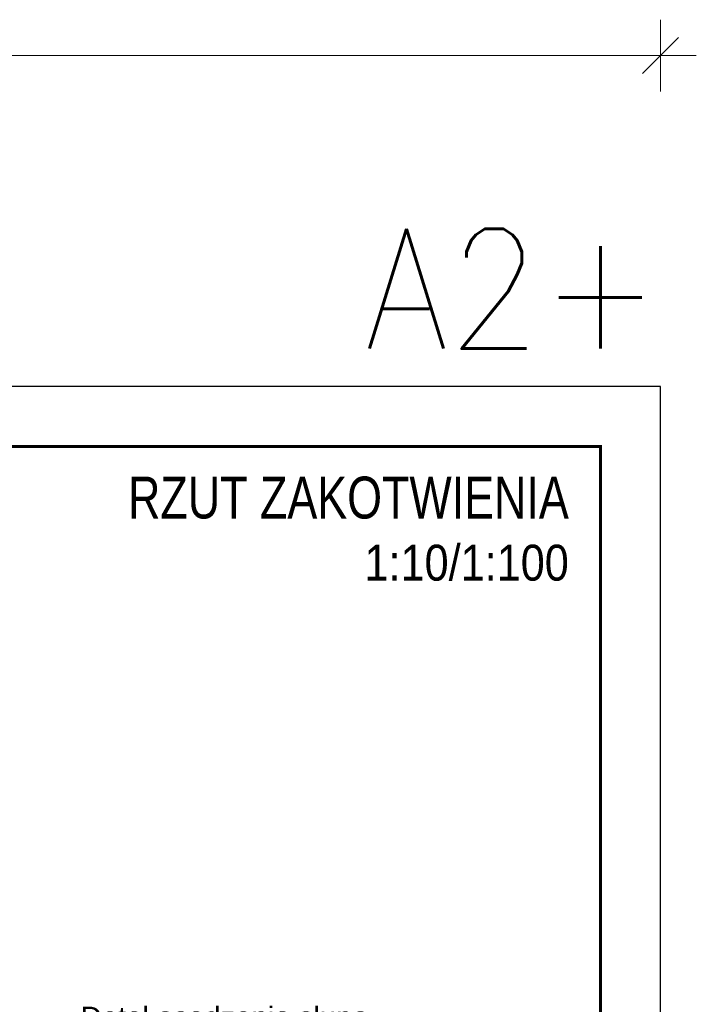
# Model space of a CAD drawing. Header units: millimetres. Extents: x 6807 to 7919, y 15387 to 15883.
# Tile 120 of 120: x 7806 to 7919, y 15704 to 15869. Entities that reach past the tile are written whole.
import ezdxf
from ezdxf.enums import TextEntityAlignment as Align

# ---------------------------------------------------------------- set-up
doc = ezdxf.new("R2010")
doc.units = ezdxf.units.MM
doc.header["$LTSCALE"] = 10
doc.layers.get('Defpoints').update_dxf_attribs({"color": 1})
doc.layers.add('_FORMATKA', color=8, linetype='Continuous', plot=False)
for name, color, linetype, lineweight in [('_RAMKA', 7, 'Continuous', 35), ('PS_DIM', 4, 'Continuous', 13), ('PS_TEXT', 3, 'Continuous', 18)]:
    doc.layers.add(name, color=color, linetype=linetype, lineweight=lineweight)
doc.styles.add('ARIAL', font='arial.ttf')
doc.styles.add('gil', font='GIL_____.TTF', dxfattribs={"width": 0.9})
doc.styles.add('simplex', font='simplex.shx', dxfattribs={"width": 0.75})
doc.dimstyles.new('1_10_PRZ', dxfattribs={"dimtxt": 2, "dimasz": 1, "dimexe": 2, "dimexo": 5, "dimgap": 1, "dimtad": 1, "dimdec": 0, "dimlfac": 10, "dimtxsty": 'simplex', "dimblk": 'dimznak', "dimcen": 2, "dimse1": 1, "dimse2": 1, "dimclrt": 3, "dimadec": 1, "dimazin": 0, "dimtfac": 1, "dimtdec": 0, "dimtix": 1, "dimtmove": 2, "dimatfit": 3, "dimldrblk": 'dim-grot', "dimfxl": 1, "dimarcsym": 0})

# ---------------------------------------------------------------- blocks, each defined once
blk = doc.blocks.new('dimznak')
at = {"color": 0}
for points in [[(0, 2), (0, -2)], [(-2, 0), (2, 0)]]:
    blk.add_lwpolyline(points, dxfattribs=at)
at = {"color": 2}
blk.add_lwpolyline([(1, 1), (-1, -1)], dxfattribs=at)
blk = doc.blocks.new('*D24')
at = {"color": 252, "lineweight": -2, "transparency": 16777216}
blk.add_line((-1097, 475.33), (-3, 475.33), dxfattribs=at)
at = {"layer": 'Defpoints', "color": 0, "transparency": 16777216}
for p in [(0, 475.33), (-1100, 420), (0, 420)]:
    blk.add_point(p, dxfattribs=at)
at = {"color": 252, "lineweight": -2, "transparency": 16777216, "xscale": 3, "yscale": 3, "zscale": 3, "rotation": 180}
blk.add_blockref('dimznak', (-1100, 475.33), dxfattribs=at)
at = {"color": 252, "lineweight": -2, "transparency": 16777216, "xscale": 3, "yscale": 3, "zscale": 3}
blk.add_blockref('dimznak', (0, 475.33), dxfattribs=at)
at = {"color": 252, "transparency": 16777216, "insert": (-550, 485.83), "char_height": 15, "attachment_point": 5, "style": 'simplex'}
blk.add_mtext('1100', dxfattribs=at)
blk = doc.blocks.new('dim-grot')
blk.add_hatch(color=256).paths.add_polyline_path([(0, 0), (-2, 0.5), (-2, -0.5)])
blk.add_lwpolyline([(0, 0), (-2, 0.5), (-2, -0.5), (0, 0)])
blk = doc.blocks.new('Tytuł rysunku')
at = {"layer": 'PS_TEXT', "style": 'ARIAL', "flags": 4}
for tag, height, p in [('TYTUŁ1', 7, (-61.19, -9.34)), ('TYTUŁ2', 6, (-61.19, -19.72)), ('SKALA', 6, (-61.19, -28.72))]:
    blk.add_attdef(tag, text='', height=height, dxfattribs=at).set_placement(p, align=Align.MIDDLE_CENTER)
blk = doc.blocks.new('Przekrój')
at = {"layer": 'PS_DIM', "style": 'ARIAL', "flags": 4}
for tag, p in [('PRZEKRÓJ', (7.89, 7.75)), ('SKALA', (7.89, 1.75))]:
    blk.add_attdef(tag, text='', height=3.5, dxfattribs=at).set_placement(p, align=Align.MIDDLE_CENTER)
blk = doc.blocks.new('*U18')
at = {"layer": '_FORMATKA', "lineweight": -3}
blk.add_lwpolyline([(-1100, 0), (0, 0), (0, 420), (-1100, 420)], close=True, dxfattribs=at)
at = {"layer": '_RAMKA', "lineweight": -3, "const_width": 0.5}
blk.add_lwpolyline([(-1070, 10), (-10, 10), (-10, 410), (-1070, 410)], close=True, dxfattribs=at)
at = {"layer": '_FORMATKA', "lineweight": -3, "style": 'simplex', "width": 0.9}
blk.add_text('A2+', height=20, dxfattribs=at).set_placement((0, 426.35), align=Align.RIGHT)
dim = blk.add_linear_dim(base=(0, 475.33), p1=(-1100, 420), p2=(0, 420), dimstyle='1_10_PRZ', override={"dimscale": 3, "dimtxt": 5, "dimlfac": 1, "dimclrd": 252, "dimclrt": 252})
dim.commit()
dim.dimension.update_dxf_attribs({"geometry": '*D24', "text_midpoint": (-550, 485.83)})

msp = doc.modelspace()

# ---------------------------------------------------------------- block references
ref = msp.add_blockref('Tytuł rysunku', (7903.045, 15794.485))
ref.add_attrib('TYTUŁ1', 'RZUT ZAKOTWIENIA', dxfattribs={"layer": 'PS_TEXT', "height": 7, "style": 'gil', "width": 0.8}).set_placement((7898.045, 15785.143), align=Align.RIGHT)
ref.add_attrib('TYTUŁ2', '1:10/1:100', dxfattribs={"layer": 'PS_TEXT', "height": 6, "style": 'gil', "width": 0.9}).set_placement((7898.045, 15774.761), align=Align.RIGHT)
at = {"layer": 'PS_DIM'}
msp.add_blockref('*U18', (7913.346, 15387.186), dxfattribs=at)
ref = msp.add_blockref('Przekrój', (7832.669, 15694.049, -29.5), dxfattribs=at)
ref.add_attrib('PRZEKRÓJ', 'Detal osadzenia słupa', dxfattribs={"layer": 'PS_TEXT', "height": 3.5, "style": 'ARIAL'}).set_placement((7840.555, 15701.799, -29.5), align=Align.MIDDLE_CENTER)
ref.add_attrib('SKALA', '1:20', dxfattribs={"layer": 'PS_TEXT', "height": 3.5, "style": 'ARIAL'}).set_placement((7840.555, 15695.799, -29.5), align=Align.MIDDLE_CENTER)

doc.saveas('drawing.dxf')
